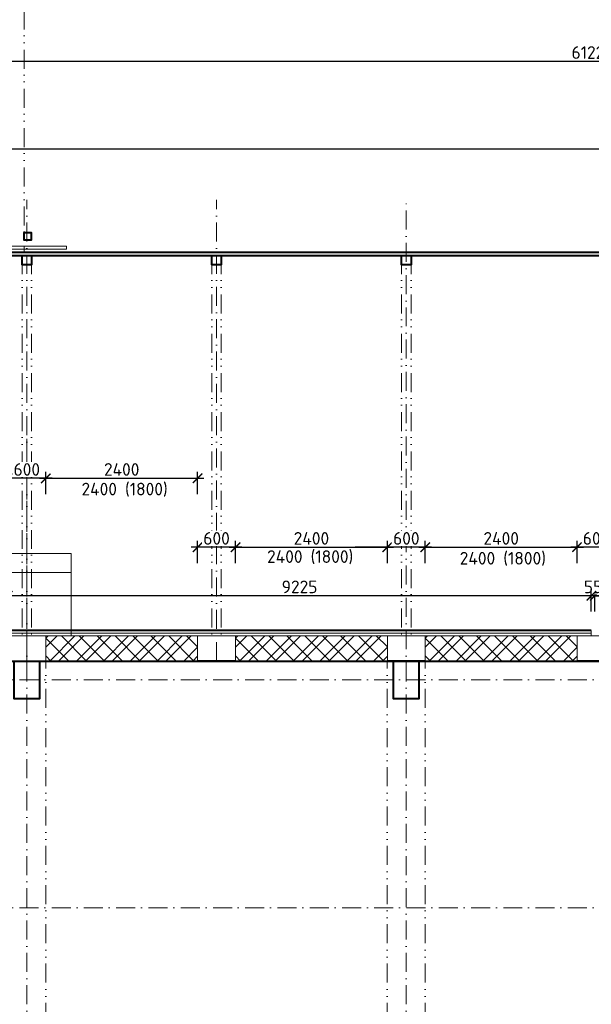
# Model space of a CAD drawing. Header units: metres. Extents: x -115250 to 1551995, y -140807 to 374743.
# Tile 53 of 205: x 54534 to 63572, y 68035 to 83593. Entities that reach past the tile are written whole.
import ezdxf

# ---------------------------------------------------------------- set-up
doc = ezdxf.new("R2010")
doc.units = ezdxf.units.M
doc.header["$LTSCALE"] = 100
doc.header["$PDMODE"] = 3
doc.header["$PDSIZE"] = 150
doc.linetypes.add('0102aČERCHOVANÁ', pattern=[5.1, 3, -1, 0.1, -1])
doc.linetypes.add('0103aDVOJČERCHOVANÁ', pattern=[6.2, 3, -1, 0.1, -1, 0.1, -1])
doc.layers.get('Defpoints').update_dxf_attribs({"lineweight": 9})
for name, color, linetype, lineweight in [('010-izolace EPS', 12, '0109IZOLACEEPS', 9), ('010-kota', 3, 'Continuous', 9), ('010-popis', 16, 'Continuous', 9), ('010-tenka', 10, 'Continuous', 15), ('010-tlusta', 10, 'Continuous', 40), ('910-osa', 8, '0102aČERCHOVANÁ', 9), ('910-tenka', 4, 'Continuous', 15), ('910-tenka nad', 4, '0103aDVOJČERCHOVANÁ', 15), ('910-tlusta', 6, 'Continuous', 40)]:
    doc.layers.add(name, color=color, linetype=linetype, lineweight=lineweight)
doc.styles.add('ISOCPEUR', font='isocpeur.ttf')
doc.linetypes.add('0109IZOLACEEPS', pattern='A,1e-05,[2,atsunami.shx,S=0.4871,R=0,X=0,Y=0],-0.9742,[2,atsunami.shx,S=0.4871,R=180,X=0,Y=0],-1e-05', length=0.97422)
doc.dimstyles.new('TSUNAMI_100', dxfattribs={"dimscale": 100, "dimtxt": 2, "dimasz": 1.5, "dimexe": 1, "dimexo": 2, "dimgap": 0.4, "dimtad": 1, "dimdec": 0, "dimrnd": 5, "dimzin": 0, "dimtxsty": 'ISOCPEUR', "dimblk1": 'ARCHTICK', "dimblk2": 'ARCHTICK', "dimsah": 1, "dimcen": 0.09, "dimdle": 1, "dimclrd": 256, "dimclre": 256, "dimclrt": 256, "dimadec": 0, "dimazin": 0, "dimtfac": 1, "dimtdec": 0, "dimtix": 1, "dimtmove": 1, "dimatfit": 3, "dimfxlon": 1, "dimtfill": 1, "dimtolj": 1, "dimtzin": 0, "dimarcsym": 0})

# ---------------------------------------------------------------- blocks, each defined once
blk = doc.blocks.new('_ARCHTICK')
at = {"color": 0, "linetype": 'ByBlock', "const_width": 0.15}
blk.add_lwpolyline([(-0.5, -0.5), (0.5, 0.5)], dxfattribs=at)
blk = doc.blocks.new('*D698')
at = {"layer": '010-kota', "lineweight": -2, "transparency": 16777216}
for p, q in [((53772, 81552), (82047, 81552)), ((53872, 81302), (53872, 81652)), ((81947, 81302), (81947, 81652))]:
    blk.add_line(p, q, dxfattribs=at)
at = {"layer": 'Defpoints', "color": 0, "transparency": 16777216}
for p in [(81947, 81552), (53872, 79869), (81947, 79869)]:
    blk.add_point(p, dxfattribs=at)
at = {"layer": '010-kota', "lineweight": -2, "transparency": 16777216, "xscale": 150, "yscale": 150, "zscale": 150, "rotation": 180}
blk.add_blockref('_ARCHTICK', (53872, 81552), dxfattribs=at)
at = {"layer": '010-kota', "lineweight": -2, "transparency": 16777216, "xscale": 150, "yscale": 150, "zscale": 150}
blk.add_blockref('_ARCHTICK', (81947, 81552), dxfattribs=at)
at = {"layer": '010-kota', "transparency": 16777216, "insert": (67910, 81692), "char_height": 200, "attachment_point": 5, "style": 'ISOCPEUR', "bg_fill": 3, "box_fill_scale": 1.1, "bg_fill_color": 256, "bg_fill_true_color": 13158600, "bg_fill_transparency": 0}
blk.add_mtext('\\A1;28075', dxfattribs=at)
blk = doc.blocks.new('*D703')
at = {"layer": '010-kota', "lineweight": -2, "transparency": 16777216}
for p, q in [((94297, 82934), (32877, 82934)), ((32977, 82684), (32977, 83034)), ((94197, 82684), (94197, 83034))]:
    blk.add_line(p, q, dxfattribs=at)
at = {"layer": 'Defpoints', "color": 0, "transparency": 16777216}
for p in [(32977, 82934), (32977, 79919), (94197, 79919)]:
    blk.add_point(p, dxfattribs=at)
at = {"layer": '010-kota', "lineweight": -2, "transparency": 16777216, "xscale": 150, "yscale": 150, "zscale": 150, "rotation": 180}
blk.add_blockref('_ARCHTICK', (32977, 82934), dxfattribs=at)
at = {"layer": '010-kota', "lineweight": -2, "transparency": 16777216, "xscale": 150, "yscale": 150, "zscale": 150}
blk.add_blockref('_ARCHTICK', (94197, 82934), dxfattribs=at)
at = {"layer": '010-kota', "transparency": 16777216, "insert": (63587, 83074), "char_height": 200, "attachment_point": 5, "style": 'ISOCPEUR', "bg_fill": 3, "box_fill_scale": 1.1, "bg_fill_color": 256, "bg_fill_true_color": 13158600, "bg_fill_transparency": 0}
blk.add_mtext('\\A1;61220', dxfattribs=at)
blk = doc.blocks.new('*D706')
at = {"layer": '010-kota', "lineweight": -2, "transparency": 16777216}
for p, q in [((54947, 76096), (54947, 76446)), ((57347, 76096), (57347, 76446)), ((54847, 76346), (57447, 76346))]:
    blk.add_line(p, q, dxfattribs=at)
at = {"layer": 'Defpoints', "color": 0, "transparency": 16777216}
for p in [(57347, 76346), (54947, 73859), (57347, 73859)]:
    blk.add_point(p, dxfattribs=at)
at = {"layer": '010-kota', "lineweight": -2, "transparency": 16777216, "xscale": 150, "yscale": 150, "zscale": 150, "rotation": 180}
blk.add_blockref('_ARCHTICK', (54947, 76346), dxfattribs=at)
at = {"layer": '010-kota', "lineweight": -2, "transparency": 16777216, "xscale": 150, "yscale": 150, "zscale": 150}
blk.add_blockref('_ARCHTICK', (57347, 76346), dxfattribs=at)
at = {"layer": '010-kota', "transparency": 16777216, "insert": (56147, 76486), "char_height": 200, "attachment_point": 5, "style": 'ISOCPEUR', "bg_fill": 3, "box_fill_scale": 1.1, "bg_fill_color": 256, "bg_fill_true_color": 13158600, "bg_fill_transparency": 0}
blk.add_mtext('\\A1;2400', dxfattribs=at)
blk = doc.blocks.new('*D707')
at = {"layer": '010-kota', "lineweight": -2, "transparency": 16777216}
for p, q in [((54947, 76096), (54947, 76446)), ((57347, 76096), (57347, 76446)), ((54847, 76346), (57447, 76346))]:
    blk.add_line(p, q, dxfattribs=at)
at = {"layer": 'Defpoints', "color": 0, "transparency": 16777216}
for p in [(57347, 76346), (54947, 73859), (57347, 73859)]:
    blk.add_point(p, dxfattribs=at)
at = {"layer": '010-kota', "lineweight": -2, "transparency": 16777216, "xscale": 150, "yscale": 150, "zscale": 150, "rotation": 180}
blk.add_blockref('_ARCHTICK', (54947, 76346), dxfattribs=at)
at = {"layer": '010-kota', "lineweight": -2, "transparency": 16777216, "xscale": 150, "yscale": 150, "zscale": 150}
blk.add_blockref('_ARCHTICK', (57347, 76346), dxfattribs=at)
at = {"layer": '010-kota', "transparency": 16777216, "insert": (56193, 76166), "char_height": 200, "attachment_point": 5, "style": 'ISOCPEUR', "bg_fill": 3, "box_fill_scale": 1.1, "bg_fill_color": 256, "bg_fill_true_color": 13158600, "bg_fill_transparency": 0}
blk.add_mtext('\\A1;2400 (1800)', dxfattribs=at)
blk = doc.blocks.new('*D708')
at = {"layer": '010-kota', "lineweight": -2, "transparency": 16777216}
for p, q in [((57947, 75007), (57947, 75357)), ((60347, 75007), (60347, 75357)), ((57847, 75257), (60447, 75257))]:
    blk.add_line(p, q, dxfattribs=at)
at = {"layer": 'Defpoints', "color": 0, "transparency": 16777216}
for p in [(60347, 75257), (57947, 73859), (60347, 73859)]:
    blk.add_point(p, dxfattribs=at)
at = {"layer": '010-kota', "lineweight": -2, "transparency": 16777216, "xscale": 150, "yscale": 150, "zscale": 150, "rotation": 180}
blk.add_blockref('_ARCHTICK', (57947, 75257), dxfattribs=at)
at = {"layer": '010-kota', "lineweight": -2, "transparency": 16777216, "xscale": 150, "yscale": 150, "zscale": 150}
blk.add_blockref('_ARCHTICK', (60347, 75257), dxfattribs=at)
at = {"layer": '010-kota', "transparency": 16777216, "insert": (59147, 75397), "char_height": 200, "attachment_point": 5, "style": 'ISOCPEUR', "bg_fill": 3, "box_fill_scale": 1.1, "bg_fill_color": 256, "bg_fill_true_color": 13158600, "bg_fill_transparency": 0}
blk.add_mtext('\\A1;2400', dxfattribs=at)
blk = doc.blocks.new('*D709')
at = {"layer": '010-kota', "lineweight": -2, "transparency": 16777216}
for p, q in [((57947, 75007), (57947, 75357)), ((60347, 75007), (60347, 75357)), ((57847, 75257), (58417, 75257)), ((60447, 75257), (59837, 75257))]:
    blk.add_line(p, q, dxfattribs=at)
at = {"layer": 'Defpoints', "color": 0, "transparency": 16777216}
for p in [(60347, 75257), (57947, 73859), (60347, 73859)]:
    blk.add_point(p, dxfattribs=at)
at = {"layer": '010-kota', "lineweight": -2, "transparency": 16777216, "xscale": 150, "yscale": 150, "zscale": 150, "rotation": 180}
blk.add_blockref('_ARCHTICK', (57947, 75257), dxfattribs=at)
at = {"layer": '010-kota', "lineweight": -2, "transparency": 16777216, "xscale": 150, "yscale": 150, "zscale": 150}
blk.add_blockref('_ARCHTICK', (60347, 75257), dxfattribs=at)
at = {"layer": '010-kota', "transparency": 16777216, "insert": (59127, 75099), "char_height": 200, "attachment_point": 5, "style": 'ISOCPEUR', "bg_fill": 3, "box_fill_scale": 1.1, "bg_fill_color": 256, "bg_fill_true_color": 13158600, "bg_fill_transparency": 0}
blk.add_mtext('\\A1;2400 (1800)', dxfattribs=at)
blk = doc.blocks.new('*D710')
at = {"layer": '010-kota', "lineweight": -2, "transparency": 16777216}
for p, q in [((60947, 75007), (60947, 75357)), ((63347, 75007), (63347, 75357)), ((60847, 75257), (63447, 75257))]:
    blk.add_line(p, q, dxfattribs=at)
at = {"layer": 'Defpoints', "color": 0, "transparency": 16777216}
for p in [(63347, 75257), (60947, 73859), (63347, 73859)]:
    blk.add_point(p, dxfattribs=at)
at = {"layer": '010-kota', "lineweight": -2, "transparency": 16777216, "xscale": 150, "yscale": 150, "zscale": 150, "rotation": 180}
blk.add_blockref('_ARCHTICK', (60947, 75257), dxfattribs=at)
at = {"layer": '010-kota', "lineweight": -2, "transparency": 16777216, "xscale": 150, "yscale": 150, "zscale": 150}
blk.add_blockref('_ARCHTICK', (63347, 75257), dxfattribs=at)
at = {"layer": '010-kota', "transparency": 16777216, "insert": (62147, 75397), "char_height": 200, "attachment_point": 5, "style": 'ISOCPEUR', "bg_fill": 3, "box_fill_scale": 1.1, "bg_fill_color": 256, "bg_fill_true_color": 13158600, "bg_fill_transparency": 0}
blk.add_mtext('\\A1;2400', dxfattribs=at)
blk = doc.blocks.new('*D711')
at = {"layer": '010-kota', "lineweight": -2, "transparency": 16777216}
for p, q in [((60947, 75007), (60947, 75357)), ((63347, 75007), (63347, 75357)), ((60847, 75257), (63447, 75257))]:
    blk.add_line(p, q, dxfattribs=at)
at = {"layer": 'Defpoints', "color": 0, "transparency": 16777216}
for p in [(63347, 75257), (60947, 73859), (63347, 73859)]:
    blk.add_point(p, dxfattribs=at)
at = {"layer": '010-kota', "lineweight": -2, "transparency": 16777216, "xscale": 150, "yscale": 150, "zscale": 150, "rotation": 180}
blk.add_blockref('_ARCHTICK', (60947, 75257), dxfattribs=at)
at = {"layer": '010-kota', "lineweight": -2, "transparency": 16777216, "xscale": 150, "yscale": 150, "zscale": 150}
blk.add_blockref('_ARCHTICK', (63347, 75257), dxfattribs=at)
at = {"layer": '010-kota', "transparency": 16777216, "insert": (62173, 75073), "char_height": 200, "attachment_point": 5, "style": 'ISOCPEUR', "bg_fill": 3, "box_fill_scale": 1.1, "bg_fill_color": 256, "bg_fill_true_color": 13158600, "bg_fill_transparency": 0}
blk.add_mtext('\\A1;2400 (1800)', dxfattribs=at)
blk = doc.blocks.new('*D738')
at = {"layer": '010-kota', "lineweight": -2, "transparency": 16777216}
for p, q in [((63347, 75007), (63347, 75357)), ((63947, 75007), (63947, 75357)), ((64047, 75257), (63247, 75257))]:
    blk.add_line(p, q, dxfattribs=at)
at = {"layer": 'Defpoints', "color": 0, "transparency": 16777216}
for p in [(63347, 73859), (63947, 73859)]:
    blk.add_point(p, dxfattribs=at)
at = {"layer": '010-kota', "lineweight": -2, "transparency": 16777216, "xscale": 150, "yscale": 150, "zscale": 150, "rotation": 180}
blk.add_blockref('_ARCHTICK', (63347, 75257), dxfattribs=at)
at = {"layer": '010-kota', "lineweight": -2, "transparency": 16777216, "xscale": 150, "yscale": 150, "zscale": 150}
blk.add_blockref('_ARCHTICK', (63947, 75257), dxfattribs=at)
at = {"layer": '010-kota', "transparency": 16777216, "insert": (63647, 75397), "char_height": 200, "attachment_point": 5, "style": 'ISOCPEUR', "bg_fill": 3, "box_fill_scale": 1.1, "bg_fill_color": 256, "bg_fill_true_color": 13158600, "bg_fill_transparency": 0}
blk.add_mtext('\\A1;600', dxfattribs=at)
at = {"layer": 'Defpoints', "color": 0, "transparency": 16777216}
blk.add_point((63347, 75257), dxfattribs=at)
blk = doc.blocks.new('*D739')
at = {"layer": '010-kota', "lineweight": -2, "transparency": 16777216}
for p, q in [((60347, 75007), (60347, 75357)), ((60947, 75007), (60947, 75357)), ((61047, 75257), (60247, 75257))]:
    blk.add_line(p, q, dxfattribs=at)
at = {"layer": 'Defpoints', "color": 0, "transparency": 16777216}
for p in [(60347, 73859), (60947, 73859)]:
    blk.add_point(p, dxfattribs=at)
at = {"layer": '010-kota', "lineweight": -2, "transparency": 16777216, "xscale": 150, "yscale": 150, "zscale": 150, "rotation": 180}
blk.add_blockref('_ARCHTICK', (60347, 75257), dxfattribs=at)
at = {"layer": '010-kota', "lineweight": -2, "transparency": 16777216, "xscale": 150, "yscale": 150, "zscale": 150}
blk.add_blockref('_ARCHTICK', (60947, 75257), dxfattribs=at)
at = {"layer": '010-kota', "transparency": 16777216, "insert": (60647, 75397), "char_height": 200, "attachment_point": 5, "style": 'ISOCPEUR', "bg_fill": 3, "box_fill_scale": 1.1, "bg_fill_color": 256, "bg_fill_true_color": 13158600, "bg_fill_transparency": 0}
blk.add_mtext('\\A1;600', dxfattribs=at)
at = {"layer": 'Defpoints', "color": 0, "transparency": 16777216}
blk.add_point((60347, 75257), dxfattribs=at)
blk = doc.blocks.new('*D740')
at = {"layer": '010-kota', "lineweight": -2, "transparency": 16777216}
for p, q in [((57347, 75007), (57347, 75357)), ((57947, 75007), (57947, 75357)), ((58047, 75257), (57247, 75257))]:
    blk.add_line(p, q, dxfattribs=at)
at = {"layer": 'Defpoints', "color": 0, "transparency": 16777216}
for p in [(57347, 73859), (57947, 73859)]:
    blk.add_point(p, dxfattribs=at)
at = {"layer": '010-kota', "lineweight": -2, "transparency": 16777216, "xscale": 150, "yscale": 150, "zscale": 150, "rotation": 180}
blk.add_blockref('_ARCHTICK', (57347, 75257), dxfattribs=at)
at = {"layer": '010-kota', "lineweight": -2, "transparency": 16777216, "xscale": 150, "yscale": 150, "zscale": 150}
blk.add_blockref('_ARCHTICK', (57947, 75257), dxfattribs=at)
at = {"layer": '010-kota', "transparency": 16777216, "insert": (57647, 75397), "char_height": 200, "attachment_point": 5, "style": 'ISOCPEUR', "bg_fill": 3, "box_fill_scale": 1.1, "bg_fill_color": 256, "bg_fill_true_color": 13158600, "bg_fill_transparency": 0}
blk.add_mtext('\\A1;600', dxfattribs=at)
at = {"layer": 'Defpoints', "color": 0, "transparency": 16777216}
blk.add_point((57347, 75257), dxfattribs=at)
blk = doc.blocks.new('*D741')
at = {"layer": '010-kota', "lineweight": -2, "transparency": 16777216}
for p, q in [((54347, 76096), (54347, 76446)), ((54947, 76096), (54947, 76446)), ((55047, 76346), (54247, 76346))]:
    blk.add_line(p, q, dxfattribs=at)
at = {"layer": 'Defpoints', "color": 0, "transparency": 16777216}
for p in [(54347, 73859), (54947, 73859)]:
    blk.add_point(p, dxfattribs=at)
at = {"layer": '010-kota', "lineweight": -2, "transparency": 16777216, "xscale": 150, "yscale": 150, "zscale": 150, "rotation": 180}
blk.add_blockref('_ARCHTICK', (54347, 76346), dxfattribs=at)
at = {"layer": '010-kota', "lineweight": -2, "transparency": 16777216, "xscale": 150, "yscale": 150, "zscale": 150}
blk.add_blockref('_ARCHTICK', (54947, 76346), dxfattribs=at)
at = {"layer": '010-kota', "transparency": 16777216, "insert": (54647, 76486), "char_height": 200, "attachment_point": 5, "style": 'ISOCPEUR', "bg_fill": 3, "box_fill_scale": 1.1, "bg_fill_color": 256, "bg_fill_true_color": 13158600, "bg_fill_transparency": 0}
blk.add_mtext('\\A1;600', dxfattribs=at)
at = {"layer": 'Defpoints', "color": 0, "transparency": 16777216}
blk.add_point((54347, 76346), dxfattribs=at)
blk = doc.blocks.new('*D820')
at = {"layer": '010-kota', "lineweight": -2, "transparency": 16777216}
for p, q in [((63628, 74241), (63628, 74591)), ((69592, 74241), (69592, 74591)), ((69692, 74491), (63528, 74491))]:
    blk.add_line(p, q, dxfattribs=at)
at = {"layer": 'Defpoints', "color": 0, "transparency": 16777216}
for p in [(63628, 74491), (69592, 73979), (63628, 73859)]:
    blk.add_point(p, dxfattribs=at)
at = {"layer": '010-kota', "lineweight": -2, "transparency": 16777216, "xscale": 150, "yscale": 150, "zscale": 150, "rotation": 180}
blk.add_blockref('_ARCHTICK', (63628, 74491), dxfattribs=at)
at = {"layer": '010-kota', "lineweight": -2, "transparency": 16777216, "xscale": 150, "yscale": 150, "zscale": 150}
blk.add_blockref('_ARCHTICK', (69592, 74491), dxfattribs=at)
at = {"layer": '010-kota', "transparency": 16777216, "insert": (66610, 74631), "char_height": 200, "attachment_point": 5, "style": 'ISOCPEUR', "bg_fill": 3, "box_fill_scale": 1.1, "bg_fill_color": 256, "bg_fill_true_color": 13158600, "bg_fill_transparency": 0}
blk.add_mtext('\\A1;5965', dxfattribs=at)
blk = doc.blocks.new('*D821')
at = {"layer": '010-kota', "lineweight": -2, "transparency": 16777216}
for p, q in [((63572, 74241), (63572, 74591)), ((63628, 74241), (63628, 74591)), ((63572, 74491), (63422, 74491)), ((63628, 74491), (63572, 74491)), ((63628, 74491), (63778, 74491))]:
    blk.add_line(p, q, dxfattribs=at)
at = {"layer": 'Defpoints', "color": 0, "transparency": 16777216}
for p in [(63572, 73859), (63628, 73859)]:
    blk.add_point(p, dxfattribs=at)
at = {"layer": '010-kota', "lineweight": -2, "transparency": 16777216, "xscale": 150, "yscale": 150, "zscale": 150}
blk.add_blockref('_ARCHTICK', (63572, 74491), dxfattribs=at)
at = {"layer": '010-kota', "lineweight": -2, "transparency": 16777216, "xscale": 150, "yscale": 150, "zscale": 150, "rotation": 180}
blk.add_blockref('_ARCHTICK', (63628, 74491), dxfattribs=at)
at = {"layer": '010-kota', "transparency": 16777216, "insert": (63600, 74631), "char_height": 200, "attachment_point": 5, "style": 'ISOCPEUR', "bg_fill": 3, "box_fill_scale": 1.1, "bg_fill_color": 256, "bg_fill_true_color": 13158600, "bg_fill_transparency": 0}
blk.add_mtext('\\A1;55', dxfattribs=at)
at = {"layer": 'Defpoints', "color": 0, "transparency": 16777216}
blk.add_point((63572, 74491), dxfattribs=at)
blk = doc.blocks.new('*D822')
at = {"layer": '010-kota', "lineweight": -2, "transparency": 16777216}
for p, q in [((54347, 74241), (54347, 74591)), ((63572, 74241), (63572, 74591)), ((63672, 74491), (54247, 74491))]:
    blk.add_line(p, q, dxfattribs=at)
at = {"layer": 'Defpoints', "color": 0, "transparency": 16777216}
for p in [(54347, 74491), (54347, 73859), (63572, 73859)]:
    blk.add_point(p, dxfattribs=at)
at = {"layer": '010-kota', "lineweight": -2, "transparency": 16777216, "xscale": 150, "yscale": 150, "zscale": 150, "rotation": 180}
blk.add_blockref('_ARCHTICK', (54347, 74491), dxfattribs=at)
at = {"layer": '010-kota', "lineweight": -2, "transparency": 16777216, "xscale": 150, "yscale": 150, "zscale": 150}
blk.add_blockref('_ARCHTICK', (63572, 74491), dxfattribs=at)
at = {"layer": '010-kota', "transparency": 16777216, "insert": (58959, 74631), "char_height": 200, "attachment_point": 5, "style": 'ISOCPEUR', "bg_fill": 3, "box_fill_scale": 1.1, "bg_fill_color": 256, "bg_fill_true_color": 13158600, "bg_fill_transparency": 0}
blk.add_mtext('\\A1;9225', dxfattribs=at)

msp = doc.modelspace()

# ---------------------------------------------------------------- hatches: boundary and pattern name
at = {"layer": '010-popis', "transparency": 33554687}
h = msp.add_hatch(dxfattribs=at)
h.set_pattern_fill('ZDIVO-STR_PEV', color=256, scale=100)
h.set_pattern_definition([(45, (-30299.7, 1e-11), (-212.132, 212.132), []), (45, (-30158.28, 1e-11), (-212.132, 212.132), []), (135, (-30299.7, 1e-11), (-141.42136, -141.42136), [])])
h.paths.add_polyline_path([(57947, 73859.3), (60347, 73859.3), (60347, 73459.3), (57947, 73459.3)])

# ---------------------------------------------------------------- linework, layer by layer
at = {"layer": '010-tlusta'}
for p, q in [((54947, 73459.3), (57347, 73459.3)), ((57947, 73459.3), (60347, 73459.3)), ((60947, 73459.3), (63347, 73459.3))]:
    msp.add_line(p, q, dxfattribs=at)
at = {"layer": '910-osa'}
for p, q in [((54647, 73459.3), (54647, 80747.3)), ((57647, 73459.3), (57647, 80747.3)), ((60647, 55287.6), (60647, 80747.3)), ((54646.7, 55287.6), (54646.7, 76968.6)), ((60646.7, 55287.6), (60646.7, 76968.6)), ((40251.2, 73159.3), (114311.8, 73159.3)), ((40251.2, 69559.3), (114311.8, 69559.3))]:
    msp.add_line(p, q, dxfattribs=at)
at = {"layer": '910-tenka'}
for p, q in [((55346.7, 75159.3), (54346.7, 75159.3)), ((55346.7, 74859.3), (55346.7, 75159.3)), ((48946.7, 74859.3), (55346.7, 74859.3)), ((55346.7, 74859.3), (55346.7, 73859.3)), ((57347, 73859.3), (54947, 73859.3)), ((60347, 73859.3), (57961.1, 73859.3)), ((63347, 73859.3), (60947, 73859.3)), ((54946.7, 73459.3), (57347, 73459.3)), ((54947, 73459.3), (57347.2, 73459.3)), ((60946.7, 73459.3), (63347, 73459.3)), ((60947, 73459.3), (63347.2, 73459.3))]:
    msp.add_line(p, q, dxfattribs=at)
msp.add_lwpolyline([(55272, 80015.3), (52772, 80015.3), (52772, 79965.3), (55272, 79965.3)], close=True, dxfattribs=at)
at = {"layer": '910-tenka nad', "linetype": '0103aDVOJČERCHOVANÁ'}
for p, q in [((54572, 79869.3), (54572, 73859.3)), ((54722, 79869.3), (54722, 73859.3)), ((57572, 79869.3), (57572, 73859.3)), ((57722, 79869.3), (57722, 73859.3)), ((60572, 79869.3), (60572, 73859.3)), ((60722, 79869.3), (60722, 73859.3)), ((54946.7, 58459.3), (54946.7, 73459.3)), ((60346.7, 58459.3), (60346.7, 73459.3)), ((60946.7, 58459.3), (60946.7, 73459.3))]:
    msp.add_line(p, q, dxfattribs=at)
at = {"layer": '910-tenka nad'}
for p, q in [((54947, 73459.3), (57347, 73459.3)), ((60947, 73459.3), (63347, 73459.3))]:
    msp.add_line(p, q, dxfattribs=at)
at = {"layer": '910-tenka nad', "linetype": '0103aDVOJČERCHOVANÁ'}
msp.add_lwpolyline([(54606.7, 86218.7), (54606.7, 79919.3)], dxfattribs=at)
at = {"layer": '910-tlusta'}
for p, q in [((54022, 79919.3), (81797.1, 79919.3)), ((54022, 79869.3), (81947.1, 79869.3)), ((54346.7, 73459.3), (54946.7, 73459.3)), ((57347, 73459.3), (57947, 73459.3)), ((57947, 73459.3), (57347, 73459.3)), ((60347, 73459.3), (60446.7, 73459.3)), ((60947, 73459.3), (60347, 73459.3)), ((60846.7, 73459.3), (60947, 73459.3)), ((63347, 73459.3), (63947, 73459.3)), ((63947, 73459.3), (63347, 73459.3))]:
    msp.add_line(p, q, dxfattribs=at)
for points in [[(54606.7, 80229.3), (54716.7, 80229.3), (54716.7, 80109.3), (54606.7, 80109.3)], [(54572, 79869.3), (54722, 79869.3), (54722, 79719.3), (54572, 79719.3)], [(57572, 79869.3), (57722, 79869.3), (57722, 79719.3), (57572, 79719.3)], [(60572, 79869.3), (60722, 79869.3), (60722, 79719.3), (60572, 79719.3)], [(60446.7, 73459.3), (60846.7, 73459.3), (60846.7, 72859.3), (60446.7, 72859.3)]]:
    msp.add_lwpolyline(points, close=True, dxfattribs=at)
msp.add_lwpolyline([(54846.7, 73459.3), (54846.7, 72859.3), (54446.7, 72859.3), (54446.7, 73459.3)], dxfattribs=at)

# ---------------------------------------------------------------- next in the draw order: dimensions: what is measured, and where the dimension line sits
at = {"layer": '010-kota'}
for base, p1, p2, picture, middle in [((81947.1, 81551.6), (53872, 79869.3), (81947.1, 79869.3), '*D698', (67909.6, 81691.6)), ((57346.7, 76345.7), (54946.7, 73859.3), (57346.7, 73859.3), '*D706', (56146.7, 76485.7)), ((60347, 75256.7), (57947, 73859.3), (60347, 73859.3), '*D708', (59147, 75396.7)), ((63347, 75256.7), (60947, 73859.3), (63347, 73859.3), '*D710', (62147, 75396.7))]:
    dim = msp.add_linear_dim(base=base, p1=p1, p2=p2, dimstyle='TSUNAMI_100', dxfattribs=at)
    dim.commit()
    dim.dimension.update_dxf_attribs({"geometry": picture, "text_midpoint": middle})

# ---------------------------------------------------------------- next in the draw order: dimensions: what is measured, and where the dimension line sits
dim = msp.add_linear_dim(base=(32976.7, 82934.1), p1=(94196.7, 79919.3), p2=(32976.7, 79919.3), dimstyle='TSUNAMI_100', dxfattribs=at)
dim.commit()
dim.dimension.update_dxf_attribs({"geometry": '*D703', "text_midpoint": (63586.7, 83074.1)})
for base, p1, p2, picture, middle in [((57346.7, 76345.7), (54946.7, 73859.3), (57346.7, 73859.3), '*D707', (56192.6, 76165.8)), ((60347, 75256.7), (57947, 73859.3), (60347, 73859.3), '*D709', (59127, 75099.4)), ((63347, 75256.7), (60947, 73859.3), (63347, 73859.3), '*D711', (62172.7, 75072.7))]:
    dim = msp.add_linear_dim(base=base, p1=p1, p2=p2, text='2400 (1800)', dimstyle='TSUNAMI_100', override={"dimtmove": 2}, dxfattribs=at)
    dim.commit()
    dim.dimension.update_dxf_attribs({"geometry": picture, "text_midpoint": middle, "dimtype": 160})

# ---------------------------------------------------------------- next in the draw order: dimensions: what is measured, and where the dimension line sits
for base, p1, p2, picture, middle in [((54346.7, 76345.7), (54946.7, 73859.3), (54346.7, 73859.3), '*D741', (54646.7, 76485.7)), ((57347, 75256.7), (57947, 73859.3), (57347, 73859.3), '*D740', (57647, 75396.7)), ((60347, 75256.7), (60947, 73859.3), (60347, 73859.3), '*D739', (60647, 75396.7)), ((63347, 75256.7), (63947, 73859.3), (63347, 73859.3), '*D738', (63647, 75396.7))]:
    dim = msp.add_linear_dim(base=base, p1=p1, p2=p2, dimstyle='TSUNAMI_100', dxfattribs=at)
    dim.commit()
    dim.dimension.update_dxf_attribs({"geometry": picture, "text_midpoint": middle})

# ---------------------------------------------------------------- next in the draw order: hatches: boundary and pattern name
at = {"layer": '010-popis', "transparency": 33554687}
h = msp.add_hatch(dxfattribs=at)
h.set_pattern_fill('ZDIVO-STR_PEV', color=256, scale=100)
h.set_pattern_definition([(45, (-33299.7, 1e-11), (-212.132, 212.132), []), (45, (-33158.28, 1e-11), (-212.132, 212.132), []), (135, (-33299.7, 1e-11), (-141.42136, -141.42136), [])])
h.paths.add_polyline_path([(54947, 73859.3), (57347, 73859.3), (57347, 73459.3), (54947, 73459.3)])
h = msp.add_hatch(dxfattribs=at)
h.set_pattern_fill('ZDIVO-STR_PEV', color=256, scale=100)
h.set_pattern_definition([(45, (-27299.7, 1e-11), (-212.132, 212.132), []), (45, (-27158.28, 1e-11), (-212.132, 212.132), []), (135, (-27299.7, 1e-11), (-141.42136, -141.42136), [])])
h.paths.add_polyline_path([(60947, 73859.3), (63347, 73859.3), (63347, 73459.3), (60947, 73459.3)])

# ---------------------------------------------------------------- next in the draw order: linework, layer by layer
at = {"layer": '010-izolace EPS', "ltscale": 0.8}
msp.add_line((63572, 73899.3), (54016.8, 73899.3), dxfattribs=at)
at = {"layer": '010-tenka'}
for p, q in [((54947, 73859.3), (57347, 73859.3)), ((57947, 73859.3), (60347, 73859.3)), ((60947, 73859.3), (63347, 73859.3))]:
    msp.add_line(p, q, dxfattribs=at)
at = {"layer": '010-tlusta'}
msp.add_line((63572, 73939.3), (54016.8, 73939.3), dxfattribs=at)
at = {"layer": '910-tenka'}
for p, q in [((54346.7, 73859.3), (54946.7, 73859.3)), ((54946.7, 73859.3), (54946.7, 73459.3)), ((54947, 73859.3), (57347, 73859.3)), ((57347, 73859.3), (57347.2, 73459.3)), ((57347, 73859.3), (57947, 73859.3)), ((57947, 73859.3), (60347, 73859.3)), ((57947, 73859.3), (57947, 73459.3)), ((60347, 73859.3), (60347.2, 73459.3)), ((60347, 73859.3), (60947, 73859.3)), ((60947, 73859.3), (63347, 73859.3)), ((60947, 73859.3), (60947, 73459.3)), ((63347, 73859.3), (63347.2, 73459.3)), ((63347, 73859.3), (63946.3, 73859.3))]:
    msp.add_line(p, q, dxfattribs=at)

# ---------------------------------------------------------------- next in the draw order: dimensions: what is measured, and where the dimension line sits
at = {"layer": '010-kota'}
dim = msp.add_linear_dim(base=(63627.7, 74491.4), p1=(69592, 73979.3), p2=(63627.7, 73859.3), dimstyle='TSUNAMI_100', dxfattribs=at)
dim.commit()
dim.dimension.update_dxf_attribs({"geometry": '*D820', "text_midpoint": (66609.9, 74631.4)})

# ---------------------------------------------------------------- next in the draw order: dimensions: what is measured, and where the dimension line sits
dim = msp.add_linear_dim(base=(63572, 74491.4), p1=(63627.7, 73859.3), p2=(63572, 73859.3), dimstyle='TSUNAMI_100', dxfattribs=at)
dim.commit()
dim.dimension.update_dxf_attribs({"geometry": '*D821', "text_midpoint": (63599.9, 74631.4)})

# ---------------------------------------------------------------- next in the draw order: dimensions: what is measured, and where the dimension line sits
dim = msp.add_linear_dim(base=(54346.7, 74491.4), p1=(63572, 73859.3), p2=(54346.7, 73859.3), dimstyle='TSUNAMI_100', dxfattribs=at)
dim.commit()
dim.dimension.update_dxf_attribs({"geometry": '*D822', "text_midpoint": (58959.4, 74631.4)})

# ---------------------------------------------------------------- next in the draw order: linework, layer by layer
at = {"layer": '910-tenka'}
msp.add_line((63572, 73939.3), (63572, 73859.3), dxfattribs=at)

doc.saveas('drawing.dxf')
